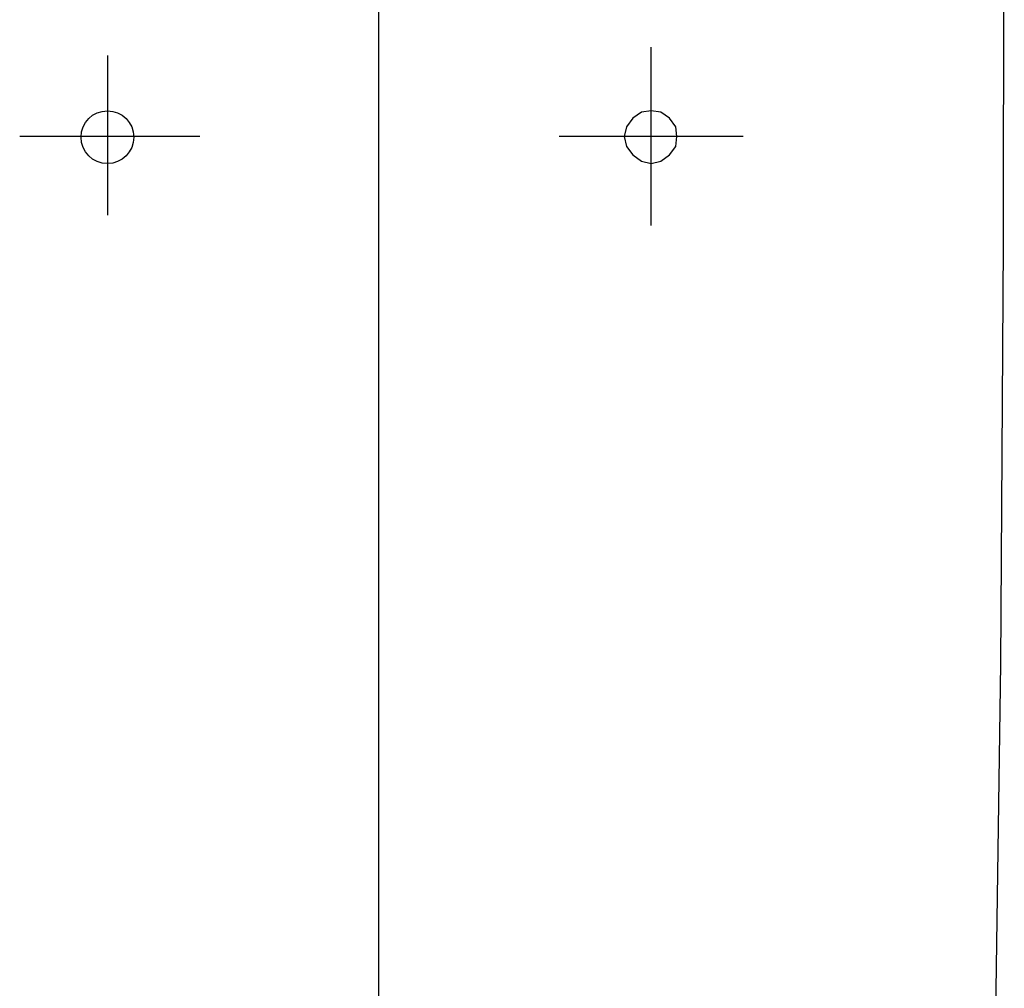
# Model space of a CAD drawing. Header units: millimetres. Extents: x 28600 to 181045, y -399112 to -163690.
# Tile 145 of 256: x 60968 to 60996, y -197702 to -197674. Entities that reach past the tile are written whole.
import ezdxf

# ---------------------------------------------------------------- set-up
doc = ezdxf.new("R2010")
doc.units = ezdxf.units.MM
doc.layers.get('0').update_dxf_attribs({"color": 8})
doc.layers.add('!! 2_wypos-sanitarne', color=8, linetype='Continuous')

# ---------------------------------------------------------------- blocks, each defined once
blk = doc.blocks.new('A$C324a30b8')
for points in [[(0, 0.01049), (0, -0.71083)], [(-0.17832, -0.47832), (-0.17797, -0.23916), (-0.17727, -0.11958), (-0.17552, 0)], [(-0.07762, -0.24458), (-0.07762, -0.29545)], [(0.07727, -0.24755), (0.07727, -0.293)], [(-0.10385, -0.26993), (-0.0514, -0.26993)], [(0.05104, -0.26993), (0.10244, -0.26993)]]:
    blk.add_lwpolyline(points)
blk.add_lwpolyline([(-0.07762, -0.27727), (-0.07483, -0.27692), (-0.07238, -0.27517), (-0.07063, -0.27272), (-0.06993, -0.26993), (-0.07063, -0.26713), (-0.07238, -0.26468), (-0.07483, -0.26294), (-0.07762, -0.26224), (-0.08042, -0.26294), (-0.08287, -0.26468), (-0.08462, -0.26713), (-0.08497, -0.26993), (-0.08462, -0.27272), (-0.08287, -0.27517), (-0.08042, -0.27692)], close=True)
blk.add_circle((0.07744, -0.26975), 0.00752)

msp = doc.modelspace()

# ---------------------------------------------------------------- block references
at = {"layer": '!! 2_wypos-sanitarne', "xscale": 100, "yscale": 100, "zscale": 100, "rotation": 180}
msp.add_blockref('A$C324a30b8', (60978.45602, -197704.34908), dxfattribs=at)

doc.saveas('drawing.dxf')
